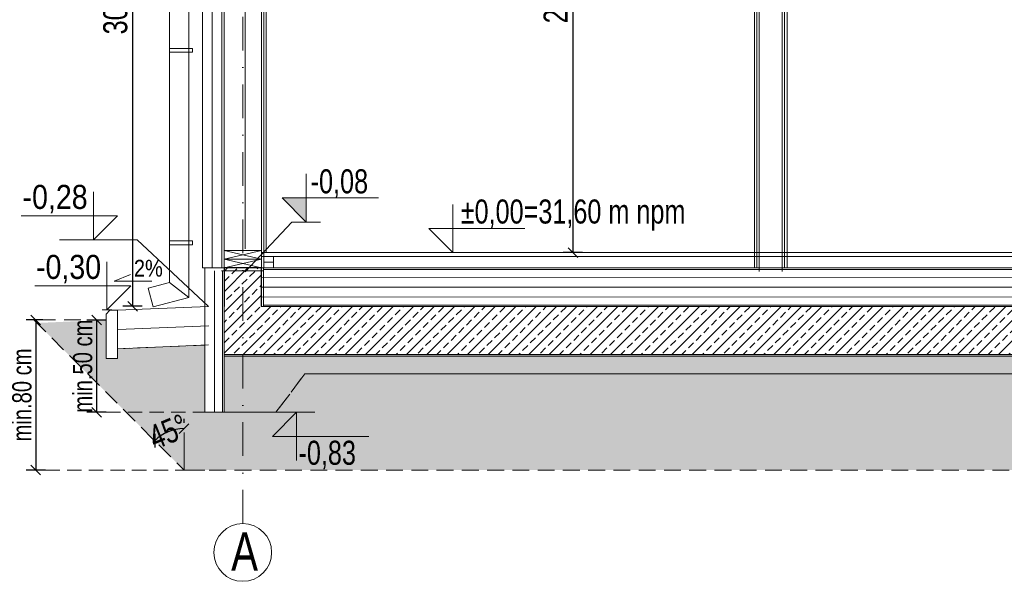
# Model space of a CAD drawing. Header units: inches. Extents: x 57112 to 98566, y -51777 to -16564.
# Tile 135 of 138: x 82990 to 83502, y -20765 to -20473. Entities that reach past the tile are written whole.
import ezdxf

# ---------------------------------------------------------------- set-up
doc = ezdxf.new("R2010")
doc.units = ezdxf.units.IN
doc.header["$MEASUREMENT"] = 0
doc.linetypes.add('DASHDOT', pattern=[1, 0.5, -0.25, 0, -0.25])
doc.linetypes.add('HIDDEN', pattern=[0.375, 0.25, -0.125])
doc.layers.get('0').update_dxf_attribs({"color": 251, "lineweight": 0})
doc.layers.get('Defpoints').update_dxf_attribs({"lineweight": 0})
for name, color, linetype, lineweight in [('## 08 CENTRALA REKUP', 204, 'Continuous', 25), ('p-- ocieplenie w.wew.', 251, 'Continuous', 0), ('p-- ocieplenie-w.zew', 251, 'Continuous', 0), ('p-- przekrój-drew', 251, 'Continuous', 20), ('p--elewacja cienka', 251, 'Continuous', 0), ('p--ilolzacja liniowa', 7, 'Continuous', 0), ('p--koty wyso-konstr', 250, 'Continuous', 9), ('p--koty wysok.', 251, 'Continuous', 0), ('p--osie konstr', 250, 'DASHDOT', 15), ('p--osie konstr.-NR', 250, 'DASHDOT', 15), ('p--przekrój szraf', 252, 'Continuous', 0), ('p--przekrój-cienki', 251, 'Continuous', 5), ('p--przekrój-drew', 251, 'Continuous', 20), ('p--płyta GK', 251, 'Continuous', 0), ('p--spadki terenu', 251, 'Continuous', 0), ('p--zero budynku', 250, 'Continuous', 9), ('p--ściana szkielet', 251, 'Continuous', 0)]:
    doc.layers.add(name, color=color, linetype=linetype, lineweight=lineweight)
doc.styles.add('1-50', font='arial.ttf', dxfattribs={"width": 0.75, "height": 12.5})
doc.styles.add('1-50m', font='arial.ttf', dxfattribs={"width": 0.75, "height": 10})
doc.styles.get("Standard").update_dxf_attribs({"font": 'arial.ttf', "width": 0.75})
doc.linetypes.add('BATTING', pattern='A,0.0001,-0.1,[134,ltypeshp.shx,S=0.1,R=0,X=-0.1,Y=0],-0.2,[134,ltypeshp.shx,S=0.1,R=180,X=0.1,Y=0],-0.1', length=0.4001)
doc.linetypes.add('LINIA17', pattern='A,1e-05,[146,RODZLIN.shx,S=0.03819,R=0,X=0,Y=-0.13482],-1.52796', length=1.52797)
doc.dimstyles.new('1-50', dxfattribs={"dimtxt": 12.5, "dimasz": 5, "dimexe": 5, "dimexo": 5, "dimgap": 0.09, "dimtad": 0, "dimdsep": 46, "dimtxsty": '1-50', "dimblk": 'OBLIQUE', "dimcen": 0.09, "dimadec": 0, "dimazin": 0, "dimtfac": 1, "dimtdec": 4, "dimtix": 1, "dimtmove": 2, "dimatfit": 3, "dimldrblk": 'OBLIQUE', "dimfxl": 5, "dimfxlon": 1, "dimtvp": 0.7, "dimtolj": 1, "dimtzin": 0, "dimarcsym": 0})

# ---------------------------------------------------------------- blocks, each defined once
blk = doc.blocks.new('_OBLIQUE')
at = {"color": 0, "linetype": 'ByBlock', "lineweight": -2}
for p, q in [((-0.5, -0.5), (0.5, 0.5)), ((0, 0), (0, 0))]:
    blk.add_line(p, q, dxfattribs=at)
blk = doc.blocks.new('*D2532')
at = {"layer": '## 08 CENTRALA REKUP', "color": 0, "linetype": 'Continuous', "lineweight": -2}
for p, q in [((83053.8, -20317.92), (83043.8, -20317.92)), ((83048.8, -20317.92), (83048.8, -20622.26)), ((83053.8, -20622.26), (83043.8, -20622.26))]:
    blk.add_line(p, q, dxfattribs=at)
at = {"layer": 'Defpoints', "color": 0}
for p in [(83085.03, -20317.92), (83048.8, -20622.26), (83088.05, -20622.26)]:
    blk.add_point(p, dxfattribs=at)
at = {"layer": '## 08 CENTRALA REKUP', "color": 0, "lineweight": -2, "xscale": 5, "yscale": 5, "zscale": 5}
for p, rotation in [((83048.8, -20317.92), 90), ((83048.8, -20622.26), 270)]:
    blk.add_blockref('_OBLIQUE', p, dxfattribs=dict(at, rotation=rotation))
at = {"layer": '## 08 CENTRALA REKUP', "color": 0, "linetype": 'Continuous', "lineweight": 25, "ltscale": 8, "insert": (83039.87, -20470.09), "char_height": 12.5, "attachment_point": 5, "rotation": 90, "style": '1-50'}
blk.add_mtext('\\A1;304', dxfattribs=at)
blk = doc.blocks.new('*D2533')
at = {"color": 0, "lineweight": -2}
for p, q in [((83282.58, -20334.36), (83272.58, -20334.36)), ((83277.58, -20334.36), (83277.58, -20594.36)), ((83282.58, -20594.36), (83272.58, -20594.36))]:
    blk.add_line(p, q, dxfattribs=at)
at = {"layer": 'Defpoints', "color": 0}
for p in [(83319.54, -20334.36), (83277.58, -20594.36), (83319.54, -20594.36)]:
    blk.add_point(p, dxfattribs=at)
at = {"color": 0, "lineweight": -2, "xscale": 5, "yscale": 5, "zscale": 5}
for p, rotation in [((83277.58, -20334.36), 90), ((83277.58, -20594.36), 270)]:
    blk.add_blockref('_OBLIQUE', p, dxfattribs=dict(at, rotation=rotation))
at = {"color": 0, "linetype": 'Continuous', "lineweight": 20, "ltscale": 8, "insert": (83268.64, -20464.36), "char_height": 12.5, "attachment_point": 5, "rotation": 90, "style": '1-50'}
blk.add_mtext('\\A1;260', dxfattribs=at)
blk = doc.blocks.new('kota wykoń')
for p, q in [((0, 25), (0, 0)), ((0, 0), (-12.5, 12.5)), ((-12.5, 12.5), (37.5, 12.5))]:
    blk.add_line(p, q)
at = {"lineweight": 0}
blk.add_line((-2.5, 0), (2.5, 0), dxfattribs=at)
blk = doc.blocks.new('kota wys.-konstr.')
blk.add_hatch(color=256).paths.add_polyline_path([(0, 0), (0, 12.5), (-12.5, 12.5)])
for p, q in [((0, 25), (0, 0)), ((0, 0), (-12.5, 12.5)), ((-12.5, 12.5), (37.5, 12.5))]:
    blk.add_line(p, q)
at = {"lineweight": 0}
blk.add_line((-2.5, 0), (2.5, 0), dxfattribs=at)
blk = doc.blocks.new('*D2621')
at = {"color": 0, "linetype": 'Continuous', "lineweight": -2, "ltscale": 12}
for p, q in [((83002.09, -20629.36), (82993.49, -20629.36)), ((82998.49, -20629.36), (82998.49, -20707.36)), ((83003.49, -20707.36), (82993.49, -20707.36))]:
    blk.add_line(p, q, dxfattribs=at)
at = {"layer": 'Defpoints', "color": 0}
for p in [(83007.09, -20629.36), (82998.49, -20707.36), (83058.34, -20707.36)]:
    blk.add_point(p, dxfattribs=at)
at = {"color": 0, "lineweight": -2, "xscale": 5, "yscale": 5, "zscale": 5}
for p, rotation in [((82998.49, -20629.36), 90), ((82998.49, -20707.36), 270)]:
    blk.add_blockref('_OBLIQUE', p, dxfattribs=dict(at, rotation=rotation))
at = {"color": 0, "linetype": 'Continuous', "ltscale": 8, "insert": (82991.34, -20668.36), "char_height": 10, "attachment_point": 5, "rotation": 90, "style": '1-50m'}
blk.add_mtext('\\A1;min.80 cm', dxfattribs=at)
blk = doc.blocks.new('*D2622')
at = {"color": 0, "linetype": 'Continuous', "lineweight": -2, "ltscale": 12}
for p, q in [((83025.06, -20629.36), (83035.06, -20629.36)), ((83030.06, -20629.36), (83030.06, -20677.36)), ((83035.06, -20677.36), (83025.06, -20677.36))]:
    blk.add_line(p, q, dxfattribs=at)
at = {"layer": 'Defpoints', "color": 0}
for p in [(82997.15, -20629.36), (83030.06, -20677.36), (83048.4, -20677.36)]:
    blk.add_point(p, dxfattribs=at)
at = {"color": 0, "lineweight": -2, "xscale": 5, "yscale": 5, "zscale": 5}
for p, rotation in [((83030.06, -20629.36), 90), ((83030.06, -20677.36), 270)]:
    blk.add_blockref('_OBLIQUE', p, dxfattribs=dict(at, rotation=rotation))
at = {"color": 0, "linetype": 'Continuous', "ltscale": 8, "insert": (83022.91, -20653.36), "char_height": 10, "attachment_point": 5, "rotation": 90, "style": '1-50m'}
blk.add_mtext('\\A1;min.50 cm', dxfattribs=at)
blk = doc.blocks.new('*D2623')
at = {"color": 0, "linetype": 'Continuous', "lineweight": -2, "ltscale": 8}
blk.add_line((83075.52, -20682.87), (83075.52, -20680.81), dxfattribs=at)
blk.add_arc((83075.52, -20707.36), 21.54, 90, 135, dxfattribs=at)
at = {"layer": 'Defpoints', "color": 0}
for p in [(82997.52, -20629.36), (83069.94, -20686.55), (83075.52, -20687.87), (83075.52, -20707.36), (83075.52, -20707.36)]:
    blk.add_point(p, dxfattribs=at)
at = {"color": 0, "lineweight": -2, "xscale": 5, "yscale": 5, "zscale": 5}
blk.add_blockref('_OBLIQUE', (83075.52, -20685.81), dxfattribs=at)
at = {"color": 0, "lineweight": -2, "xscale": 5, "yscale": 5, "zscale": 5, "rotation": 225.0000000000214}
blk.add_blockref('_OBLIQUE', (83060.28, -20692.12), dxfattribs=at)
at = {"color": 0, "linetype": 'Continuous', "ltscale": 8, "insert": (83067.27, -20687.45), "char_height": 12.5, "attachment_point": 5, "rotation": 22.5, "style": '1-50'}
blk.add_mtext('\\A1;45%%d', dxfattribs=at)

msp = doc.modelspace()

# ---------------------------------------------------------------- hatches: boundary and pattern name
at = {"linetype": 'Continuous', "lineweight": 5}
h = msp.add_hatch(dxfattribs=at)
h.set_pattern_fill('02-TYNK ZAPRAWA', color=256, scale=10, style=0)
h.set_pattern_definition([(10, (33871.02, -4015.695), (-0.285407, 30.412473), [0, -10]), (12, (33874.02, -4020.695), (-3.302908, 29.968163), [0, -10]), (-3, (33867.02, -4022.695), (6.563226, 29.697206), [0, -15]), (-82, (33868.02, -4021.195), (41.559146, -8.29683), [0, -5]), (23, (33867.02, -4022.195), (6.688163, 35.429768), [0, -8]), (58, (33865.02, -4024.695), (37.630472, -5.826453), [0, -6]), (79, (33865.02, -4018.695), (-36.947797, 14.31294), [0, -9]), (40, (33871.02, -4015.695), (-28.30916, 41.51616), [0, -10]), (92, (33874.02, -4020.695), (-40.080332, 1.602193), [0, -10]), (-43, (33867.02, -4022.695), (51.39665, 47.78477), [0, -15]), (-12, (33868.02, -4021.195), (19.931417, 26.433664), [0, -5]), (63, (33867.02, -4022.195), (-16.75938, 30.985855), [0, -9]), (6, (33865.019, -4024.6954), (15.492735, -3.9019435), [0, -6]), (138, (33865.02, -4018.695), (-37.989413, -31.73018), [0, -43]), (82, (33871.02, -4015.695), (-29.012177, 9.126533), [1, -10]), (-12, (33874.02, -4020.695), (9.171794, 28.720693), [1, -10]), (37, (33867.02, -4022.695), (-14.061273, 26.96814), [1, -15]), (-102, (33868.02, -4021.195), (36.21514, -22.010534), [1, -5]), (103, (33867.02, -4022.195), (-33.730123, 12.73887), [1, -8]), (-19, (33865.02, -4024.695), (2.787893, -37.976672), [1, -6]), (9, (33865.02, -4018.695), (0.812874, 39.614887), [1, -9]), (-92, (33871.02, -4015.695), (49.795044, -6.74193), [1, -10]), (-62, (33874.02, -4020.695), (36.726318, 16.13002), [1, -10]), (143, (33867.02, -4022.695), (-46.12023, -52.89541), [1, -15]), (112, (33868.02, -4021.195), (-33.060008, 1.742376), [1, -5]), (-53, (33867.02, -4022.195), (35.19673, 1.479925), [1, -9]), (126, (33865.019, -4024.6954), (-4.3671853, 15.3680738), [1, -6]), (38, (33865.02, -4018.695), (-24.651337, 42.922157), [1, -43]), (82, (33871.12, -4015.695), (-29.012177, 9.126533), [1, -10]), (-12, (33874.12, -4020.695), (9.171794, 28.720693), [1, -10]), (37, (33867.12, -4022.695), (-14.061273, 26.96814), [1, -15]), (-102, (33868.12, -4021.195), (36.21514, -22.010534), [1, -5]), (103, (33867.12, -4022.195), (-33.730123, 12.73887), [1, -8]), (-19, (33864.92, -4024.695), (2.787893, -37.976672), [1, -6]), (9, (33864.92, -4018.695), (0.812874, 39.614887), [1, -9]), (-92, (33871.12, -4015.695), (49.795044, -6.74193), [1, -10]), (-62, (33874.12, -4020.695), (36.726318, 16.13002), [1, -10]), (143, (33867.12, -4022.695), (-46.12023, -52.89541), [1, -15]), (112, (33868.12, -4021.195), (-33.060008, 1.742376), [1, -5]), (-53, (33867.12, -4022.195), (35.19673, 1.479925), [1, -9]), (126, (33864.919, -4024.6954), (-4.3671853, 15.3680738), [1, -6]), (38, (33864.92, -4018.695), (-24.651337, 42.922157), [1, -43])])
h.paths.add_polyline_path([(82997.518, -20629.355), (83075.518, -20707.355), (83675.167, -20707.355), (83753.167, -20629.355), (83715.592, -20629.355), (83715.592, -20649.355), (83709.592, -20649.355), (83709.592, -20644.355), (83662.392, -20642.355), (83662.392, -20677.355), (83627.492, -20677.355), (83612.492, -20657.355), (83138.292, -20657.355), (83123.292, -20677.355), (83086.292, -20677.355), (83086.292, -20642.477), (83041.042, -20644.355), (83041.042, -20649.355), (83035.042, -20649.355), (83035.042, -20629.355), (82998.486, -20630.988)])
at = {"layer": 'p--przekrój szraf'}
h = msp.add_hatch(dxfattribs=at)
h.set_pattern_fill('ANSI33', color=256, scale=30, style=0)
h.set_pattern_definition([(45, (27047.0525, -3425.458), (-5.3033009, 5.3033009), []), (45, (27052.356, -3425.458), (-5.3033009, 5.3033009), [3.75, -1.875])])
h.paths.add_polyline_path([(83115.792, -20622.355), (83115.792, -20602.355), (83096.292, -20602.355), (83096.292, -20647.355), (83654.392, -20647.355), (83654.392, -20602.355), (83634.892, -20602.355), (83634.892, -20622.355)])
at = {"layer": 'p--przekrój szraf', "linetype": 'Continuous', "lineweight": 5}
h = msp.add_hatch(dxfattribs=at)
h.set_pattern_fill('03-BETON', color=256, scale=10, style=0)
h.set_pattern_definition([(135, (27047.0525, -3425.458), (-5.30330086, -1.76776695), [1.5, -2, 1.5])])
h.paths.add_polyline_path([(83096.292, -20647.355), (83096.292, -20677.355), (83123.292, -20677.355), (83138.292, -20657.355), (83612.392, -20657.355), (83627.392, -20677.355), (83654.392, -20677.355), (83654.392, -20647.355)])

# ---------------------------------------------------------------- linework, layer by layer
at = {"linetype": 'Continuous', "lineweight": 5}
msp.add_line((83096.292, -20647.355, 151.8), (83174.898, -20647.355, 151.8), dxfattribs=at)
at = {"linetype": 'HIDDEN', "ltscale": 30}
for p, q in [((83035.055, -20677.355, 151.8), (83086.292, -20677.355, 151.8)), ((83003.486, -20707.355, 151.8), (83086.292, -20707.355, 151.8))]:
    msp.add_line(p, q, dxfattribs=at)
at = {"linetype": 'Continuous', "ltscale": 8}
msp.add_line((83075.518, -20707.355, 151.8), (83075.518, -20687.872, 151.8), dxfattribs=at)
at = {"linetype": 'Continuous', "ltscale": 12, "elevation": 151.8}
msp.add_lwpolyline([(83116.992, -20596.355), (83121.992, -20596.355), (83121.992, -20602.355), (83116.992, -20602.355)], close=True, dxfattribs=at)
at = {"layer": 'p-- ocieplenie w.wew.', "linetype": 'BATTING', "lineweight": 0, "ltscale": 5}
for p, q in [((83107.292, -20508.355, 151.8), (83107.292, -20299.355, 151.8)), ((83107.292, -20592.355, 151.8), (83107.292, -20508.355, 151.8))]:
    msp.add_line(p, q, dxfattribs=at)
at = {"layer": 'p-- ocieplenie-w.zew', "linetype": 'BATTING', "ltscale": 3}
for q in [(83090.092, -20263.355, 151.8), (83090.092, -20602.355, 151.8)]:
    msp.add_line((83090.092, -20508.355, 151.8), q, dxfattribs=at)
at = {"layer": 'p-- przekrój-drew', "ltscale": 3}
for p, q in [((83095.092, -20508.355, 151.8), (83095.092, -20263.355, 151.8)), ((83096.292, -20508.355, 151.8), (83096.292, -20293.355, 151.8)), ((83115.792, -20593.355, 151.8), (83115.792, -20293.355, 151.8)), ((83085.092, -20508.355, 151.8), (83085.092, -20602.355, 151.8)), ((83095.092, -20508.355, 151.8), (83095.092, -20602.355, 151.8)), ((83096.292, -20647.355, 151.8), (83096.292, -20508.355, 151.8)), ((83096.292, -20593.355, 151.8), (83115.792, -20597.855, 151.8)), ((83115.792, -20593.355, 151.8), (83096.292, -20597.855, 151.8)), ((83096.292, -20597.855, 151.8), (83115.792, -20602.355, 151.8)), ((83115.792, -20597.855, 151.8), (83096.292, -20602.355, 151.8)), ((83096.292, -20602.355, 151.8), (83085.042, -20602.355, 151.8)), ((83096.292, -20677.355, 151.8), (83096.292, -20600.355, 151.8)), ((83115.792, -20602.355, 151.8), (83633.892, -20602.355, 151.8)), ((83115.792, -20622.355, 151.8), (83634.892, -20622.355, 151.8)), ((83096.292, -20647.355, 151.8), (83654.392, -20647.355, 151.8)), ((83096.292, -20647.355, 151.8), (83634.392, -20647.355, 151.8))]:
    msp.add_line(p, q, dxfattribs=at)
at = {"layer": 'p-- przekrój-drew', "linetype": 'BATTING', "lineweight": 0, "ltscale": 3}
for p, q in [((83091.292, -20603.908, 151.8), (83091.292, -20677.355, 151.8)), ((83115.792, -20607.294, 151.8), (83633.642, -20607.642, 151.8)), ((83115.792, -20617.355, 151.8), (83633.642, -20617.703, 151.8))]:
    msp.add_line(p, q, dxfattribs=at)
at = {"layer": 'p-- przekrój-drew', "lineweight": 30, "ltscale": 3}
for p, q in [((83115.792, -20602.355, 151.8), (83096.292, -20602.355, 151.8)), ((83096.292, -20602.355, 151.8), (83096.292, -20622.355, 151.8)), ((83115.792, -20622.355, 151.8), (83115.792, -20602.355, 151.8))]:
    msp.add_line(p, q, dxfattribs=at)
at = {"layer": 'p-- przekrój-drew', "ltscale": 35, "elevation": 151.8}
for points in [[(83096.292, -20597.855), (83115.792, -20597.855), (83115.792, -20593.355), (83096.292, -20593.355)], [(83096.292, -20602.355), (83115.792, -20602.355), (83115.792, -20597.855), (83096.292, -20597.855)]]:
    msp.add_lwpolyline(points, close=True, dxfattribs=at)
at = {"layer": 'p-- przekrój-drew', "linetype": 'Continuous', "lineweight": 0, "ltscale": 5, "const_width": 0.5, "elevation": 151.8}
msp.add_lwpolyline([(83115.792, -20622.355), (83115.792, -20602.355), (83096.292, -20602.355), (83096.292, -20647.355), (83654.392, -20647.355), (83654.392, -20602.355), (83634.892, -20602.355), (83634.892, -20622.355)], close=True, dxfattribs=at)
at = {"layer": 'p--elewacja cienka', "lineweight": 5}
for p, q in [((83388.792, -20602.355, 151.8), (83388.792, -20300.855, 151.8)), ((83118.242, -20504.355, 151.8), (83118.242, -20358.605, 151.8)), ((83085.092, -20360.355, 151.8), (83085.092, -20508.355, 151.8)), ((83077.942, -20588.271, 151.8), (83077.942, -20366.889, 151.8)), ((83067.942, -20609.976, 151.8), (83067.942, -20373.648, 151.8)), ((83077.942, -20617.65, 151.8), (83077.942, -20508.355, 151.8)), ((83067.942, -20609.976, 151.8), (83056.972, -20612.916, 151.8)), ((83067.942, -20609.976, 151.8), (83077.942, -20617.65, 151.8)), ((83056.972, -20612.916, 151.8), (83059.56, -20622.575, 151.8)), ((83077.942, -20617.65, 151.8), (83059.56, -20622.575, 151.8))]:
    msp.add_line(p, q, dxfattribs=at)
at = {"layer": 'p--elewacja cienka', "lineweight": 5, "elevation": 151.8}
for points in [[(83067.942, -20488.271), (83079.942, -20488.271), (83079.942, -20490.271), (83067.942, -20490.271)], [(83067.942, -20588.271), (83079.942, -20588.271), (83079.942, -20590.271), (83067.942, -20590.271)]]:
    msp.add_lwpolyline(points, close=True, dxfattribs=at)
at = {"layer": 'p--ilolzacja liniowa', "linetype": 'LINIA17', "lineweight": 0, "ltscale": 5}
for p, q in [((83095.515, -20603.908, 151.8), (83095.515, -20677.355, 151.8)), ((83116.792, -20602.355, 151.8), (83116.792, -20622.355, 151.8)), ((83116.792, -20603.172, 151.8), (83633.892, -20603.172, 151.8)), ((83116.792, -20621.612, 151.8), (83633.892, -20621.612, 151.8)), ((83096.292, -20648.206, 151.8), (83654.392, -20648.206, 151.8))]:
    msp.add_line(p, q, dxfattribs=at)
at = {"layer": 'p--ilolzacja liniowa', "linetype": 'LINIA17', "lineweight": 0, "ltscale": 5, "elevation": 151.8}
msp.add_lwpolyline([(83116.792, -20603.908), (83095.042, -20603.908)], dxfattribs=at)
at = {"layer": 'p--koty wyso-konstr', "linetype": 'Continuous', "lineweight": 5}
msp.add_line((83123.292, -20677.355, 151.8), (83143.434, -20677.355, 151.8), dxfattribs=at)
at = {"layer": 'p--koty wyso-konstr', "linetype": 'Continuous', "lineweight": 5, "elevation": 151.8}
msp.add_lwpolyline([(83107.292, -20604.355), (83131.602, -20578.51), (83146.347, -20578.51)], dxfattribs=at)
at = {"layer": 'p--koty wysok.', "linetype": 'Continuous', "lineweight": 5}
for p, q in [((83051.119, -20587.735, 151.8), (83010.769, -20587.735, 151.8)), ((83088.167, -20622.355, 151.8), (83051.119, -20587.735, 151.8))]:
    msp.add_line(p, q, dxfattribs=at)
at = {"layer": 'p--osie konstr', "linetype": 'DASHDOT', "ltscale": 35}
msp.add_line((83106.042, -20735.154, 151.8), (83106.042, -20192.685, 151.8), dxfattribs=at)
at = {"layer": 'p--osie konstr.-NR', "linetype": 'Continuous', "ltscale": 35}
msp.add_circle((83106.042, -20750.154, 151.8), 15, dxfattribs=at)
at = {"layer": 'p--przekrój szraf', "linetype": 'HIDDEN', "ltscale": 35, "elevation": 151.8}
for points in [[(83086.292, -20677.355), (83086.292, -20642.477), (83041.042, -20644.355), (83041.042, -20649.355), (83035.042, -20649.355), (83035.042, -20629.355), (82997.518, -20629.355), (83075.518, -20707.355), (83675.167, -20707.355), (83753.167, -20629.355), (83715.592, -20629.355), (83715.592, -20649.355), (83709.592, -20649.355), (83709.592, -20644.355), (83662.392, -20642.355), (83662.392, -20677.355), (83627.492, -20677.355), (83612.492, -20657.355), (83138.292, -20657.355), (83123.292, -20677.355)], [(83096.292, -20647.355), (83096.292, -20677.355), (83123.292, -20677.355), (83138.292, -20657.355), (83612.392, -20657.355), (83627.392, -20677.355), (83654.392, -20677.355), (83654.392, -20647.355)]]:
    msp.add_lwpolyline(points, close=True, dxfattribs=at)
at = {"layer": 'p--przekrój-cienki', "linetype": 'Continuous', "ltscale": 35}
for p, q in [((83086.292, -20602.355, 151.8), (83086.292, -20677.355, 151.8)), ((83115.792, -20612.355, 151.8), (83634.892, -20612.355, 151.8)), ((83088.292, -20622.355, 151.8), (83041.042, -20624.355, 151.8)), ((83088.36, -20632.355, 151.8), (83041.11, -20634.355, 151.8)), ((83088.292, -20642.355, 151.8), (83041.042, -20644.355, 151.8)), ((83086.292, -20677.355, 151.8), (83096.292, -20677.355, 151.8))]:
    msp.add_line(p, q, dxfattribs=at)
at = {"layer": 'p--przekrój-cienki', "linetype": 'Continuous', "ltscale": 35, "elevation": 151.8}
msp.add_lwpolyline([(83035.042, -20649.355), (83041.042, -20649.355), (83041.042, -20624.355), (83037.042, -20624.355), (83035.042, -20626.355)], close=True, dxfattribs=at)
at = {"layer": 'p--przekrój-drew', "linetype": 'BATTING', "lineweight": 0, "ltscale": 6}
msp.add_line((83121.992, -20599.355, 151.8), (83116.992, -20599.355, 151.8), dxfattribs=at)
at = {"layer": 'p--płyta GK', "ltscale": 35}
for p, q in [((83116.992, -20508.355, 151.8), (83116.992, -20293.355, 151.8)), ((83118.242, -20504.355, 151.8), (83118.242, -20594.355, 151.8)), ((83116.992, -20508.355, 151.8), (83116.992, -20602.355, 151.8)), ((83115.792, -20594.355, 151.8), (83632.464, -20594.355, 151.8)), ((83115.792, -20596.355, 151.8), (83632.464, -20596.355, 151.8))]:
    msp.add_line(p, q, dxfattribs=at)
at = {"layer": 'p--płyta GK', "color": 251, "ltscale": 35}
for p, q in [((83371.892, -20602.355, 151.8), (83371.892, -20300.855, 151.8)), ((83373.142, -20602.355, 151.8), (83373.142, -20300.855, 151.8)), ((83387.542, -20602.355, 151.8), (83387.542, -20300.855, 151.8)), ((83388.792, -20602.355, 151.8), (83388.792, -20300.855, 151.8))]:
    msp.add_line(p, q, dxfattribs=at)
at = {"layer": 'p--spadki terenu', "linetype": 'Continuous', "lineweight": 5, "elevation": 151.8}
msp.add_lwpolyline([(83058.755, -20609.151), (83039.139, -20609.151), (83047.751, -20605.682)], dxfattribs=at)
at = {"layer": 'p--ściana szkielet', "color": 251, "ltscale": 35}
for p, q in [((83374.342, -20604.151, 151.8), (83374.342, -20300.855, 151.8)), ((83386.342, -20604.151, 151.8), (83386.342, -20300.855, 151.8))]:
    msp.add_line(p, q, dxfattribs=at)

# ---------------------------------------------------------------- block references
at = {"layer": 'p--koty wyso-konstr', "linetype": 'Continuous', "lineweight": 5, "rotation": 360}
msp.add_blockref('kota wys.-konstr.', (83138.974, -20578.51, 151.8), dxfattribs=at)
at = {"layer": 'p--koty wyso-konstr', "linetype": 'Continuous', "lineweight": 5, "xscale": -1, "rotation": 180}
msp.add_blockref('kota wys.-konstr.', (83133.966, -20677.355, 151.8), dxfattribs=at)
at = {"layer": 'p--koty wysok.', "xscale": -1}
for p in [(83028.444, -20587.735, 151.8), (83035.433, -20624.106, 151.8)]:
    msp.add_blockref('kota wykoń', p, dxfattribs=at)
at = {"layer": 'p--zero budynku', "zscale": 1.2, "rotation": 360}
msp.add_blockref('kota wykoń', (83215.168, -20594.355, 151.8), dxfattribs=at)

# ---------------------------------------------------------------- texts
at = {"layer": 'p--koty wyso-konstr', "char_height": 12.5, "width": 207.41597, "style": '1-50'}
for s, insert, attachment_point in [('-0,08', (83141.307, -20551.112, 151.8), 1), ('-0,83', (83134.987, -20706.94, 151.8), 7)]:
    msp.add_mtext(s, dxfattribs=dict(at, insert=insert, attachment_point=attachment_point))
at = {"layer": 'p--koty wysok.', "char_height": 12.5, "width": 207.41597, "attachment_point": 3, "style": '1-50'}
for s, insert in [('{\\W0.85;-0,28}', (83025.443, -20559.205, 151.8)), ('{\\W0.85;-0,30}', (83032.432, -20595.576, 151.8))]:
    msp.add_mtext(s, dxfattribs=dict(at, insert=insert))
at = {"layer": 'p--osie konstr.-NR', "linetype": 'Continuous', "ltscale": 35, "insert": (83113.968, -20739.683, 151.8), "char_height": 20, "width": 63.5564, "attachment_point": 3}
msp.add_mtext('A', dxfattribs=at)
at = {"layer": 'p--spadki terenu', "insert": (83064.497, -20598.134, 151.8), "char_height": 8.75, "width": 145.19118, "attachment_point": 3, "style": '1-50'}
msp.add_mtext('{\\W0.85;2%}', dxfattribs=at)
at = {"layer": 'p--zero budynku', "insert": (83219.273, -20566.79, 151.8), "char_height": 12.5, "width": 207.41597, "attachment_point": 1, "style": '1-50'}
msp.add_mtext('±0,00=31,60 m npm', dxfattribs=at)

# ---------------------------------------------------------------- dimensions: what is measured, and where the dimension line sits
at = {"layer": '## 08 CENTRALA REKUP', "color": 5, "linetype": 'Continuous', "lineweight": 25}
dim = msp.add_linear_dim(base=(83048.802, -20622.255, 151.8), p1=(83085.025, -20317.92, 151.8), p2=(83088.048, -20622.255, 151.8), angle=270, dimstyle='1-50', override={"dimdec": 0}, dxfattribs=at)
dim.commit()
dim.dimension.update_dxf_attribs({"geometry": '*D2532', "text_midpoint": (83039.869, -20470.087, 151.8)})
at = {"color": 5, "lineweight": 20}
dim = msp.add_linear_dim(base=(83277.576, -20594.355, 151.8), p1=(83319.544, -20334.355, 151.8), p2=(83319.544, -20594.355, 151.8), angle=90, dimstyle='1-50', dxfattribs=at)
dim.commit()
dim.dimension.update_dxf_attribs({"geometry": '*D2533', "text_midpoint": (83268.642, -20464.355, 151.8)})
at = {"linetype": 'Continuous', "ltscale": 12}
for base, p1, p2, text, picture, middle in [((82998.486, -20707.355, 151.8), (83007.085, -20629.355, 151.8), (83058.335, -20707.355, 151.8), 'min.80 cm', '*D2621', (82991.339, -20668.355, 151.8)), ((83030.055, -20677.355, 151.8), (82997.15, -20629.355, 151.8), (83048.4, -20677.355, 151.8), 'min.50 cm', '*D2622', (83022.908, -20653.355, 151.8))]:
    dim = msp.add_linear_dim(base=base, p1=p1, p2=p2, angle=90, text=text, dimstyle='1-50', override={"dimtxt": 10, "dimtxsty": '1-50m'}, dxfattribs=at)
    dim.commit()
    dim.dimension.update_dxf_attribs({"geometry": picture, "text_midpoint": middle})
at = {"linetype": 'Continuous', "ltscale": 8}
dim = msp.add_angular_dim_2l(base=(83069.942, -20686.546), line1=((82997.518, -20629.355, 151.8), (83075.518, -20707.355, 151.8)), line2=((83075.518, -20707.355, 151.8), (83075.518, -20687.872, 151.8)), dimstyle='1-50', dxfattribs=at)
dim.commit()
dim.dimension.update_dxf_attribs({"geometry": '*D2623', "text_midpoint": (83067.273, -20687.452, 151.8)})

doc.saveas('drawing.dxf')
